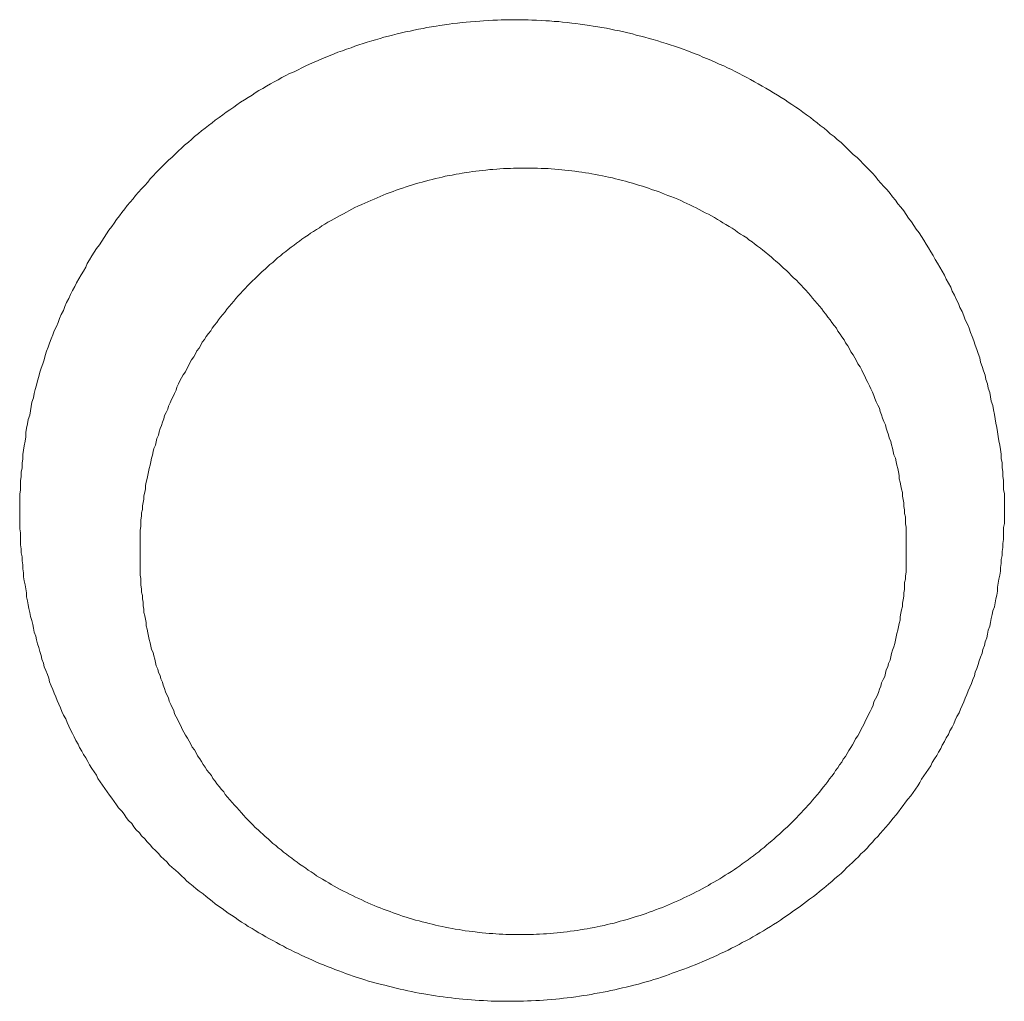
# Model space of a CAD drawing. Header units: millimetres. Extents: x -2274 to 12297, y -16157 to 26321.
# Tile 63 of 256: x -80.66 to -79.37, y -7059.74 to -7058.46. Entities that reach past the tile are written whole.
import ezdxf

# ---------------------------------------------------------------- set-up
doc = ezdxf.new("R2010")
doc.units = ezdxf.units.MM

msp = doc.modelspace()

# ---------------------------------------------------------------- linework, layer by layer
at = {"color": 253, "lineweight": 13}
for points in [[(-79.3723, -7059.0939, 0), (-79.3723, -7059.0881, 0), (-79.3723, -7059.0823, 0), (-79.3723, -7059.0765, 0), (-79.3733, -7059.0708, 0), (-79.3733, -7059.065, 0), (-79.3733, -7059.0592, 0), (-79.3743, -7059.0534, 0), (-79.3743, -7059.0477, 0), (-79.3753, -7059.0419, 0), (-79.3753, -7059.0361, 0), (-79.3763, -7059.0303, 0), (-79.3763, -7059.0245, 0), (-79.3773, -7059.0188, 0), (-79.3783, -7059.013, 0), (-79.3793, -7059.0072, 0), (-79.3803, -7059.0015, 0), (-79.3813, -7058.9957, 0), (-79.3823, -7058.99, 0), (-79.3833, -7058.9842, 0), (-79.3843, -7058.9785, 0), (-79.3853, -7058.9728, 0), (-79.3863, -7058.9671, 0), (-79.3873, -7058.9613, 0), (-79.3893, -7058.9556, 0), (-79.3903, -7058.9499, 0), (-79.3913, -7058.9443, 0), (-79.3933, -7058.9386, 0), (-79.3943, -7058.9329, 0), (-79.3963, -7058.9273, 0), (-79.3973, -7058.9216, 0), (-79.3993, -7058.916, 0), (-79.4013, -7058.9104, 0), (-79.4033, -7058.9048, 0), (-79.4043, -7058.8992, 0), (-79.4063, -7058.8936, 0), (-79.4083, -7058.8881, 0), (-79.4103, -7058.8825, 0), (-79.4123, -7058.877, 0), (-79.4143, -7058.8715, 0), (-79.4163, -7058.866, 0), (-79.4183, -7058.8605, 0), (-79.4203, -7058.8551, 0), (-79.4233, -7058.8497, 0), (-79.4253, -7058.8443, 0), (-79.4273, -7058.8389, 0), (-79.4303, -7058.8335, 0), (-79.4323, -7058.8281, 0), (-79.4353, -7058.8228, 0), (-79.4373, -7058.8175, 0), (-79.4403, -7058.8122, 0), (-79.4423, -7058.807, 0), (-79.4453, -7058.8017, 0), (-79.4483, -7058.7965, 0), (-79.4503, -7058.7913, 0), (-79.4533, -7058.7862, 0), (-79.4563, -7058.781, 0), (-79.4593, -7058.7759, 0), (-79.4623, -7058.7709, 0), (-79.4653, -7058.7658, 0), (-79.4683, -7058.7608, 0), (-79.4713, -7058.7558, 0), (-79.4743, -7058.7508, 0), (-79.4773, -7058.7459, 0), (-79.4803, -7058.741, 0), (-79.4833, -7058.7361, 0), (-79.4873, -7058.7313, 0), (-79.4903, -7058.7265, 0), (-79.4933, -7058.7217, 0), (-79.4973, -7058.717, 0), (-79.5003, -7058.7123, 0), (-79.5033, -7058.7076, 0), (-79.5073, -7058.7029, 0), (-79.5113, -7058.6983, 0), (-79.5143, -7058.6938, 0), (-79.5183, -7058.6892, 0), (-79.5213, -7058.6848, 0), (-79.5253, -7058.6803, 0), (-79.5293, -7058.6759, 0), (-79.5333, -7058.6715, 0), (-79.5373, -7058.6672, 0), (-79.5403, -7058.6629, 0), (-79.5443, -7058.6586, 0), (-79.5483, -7058.6544, 0), (-79.5523, -7058.6502, 0), (-79.5563, -7058.6461, 0), (-79.5603, -7058.642, 0), (-79.5643, -7058.638, 0), (-79.5693, -7058.6339, 0), (-79.5733, -7058.63, 0), (-79.5773, -7058.6261, 0), (-79.5813, -7058.6222, 0), (-79.5853, -7058.6183, 0), (-79.5903, -7058.6145, 0), (-79.5943, -7058.6108, 0), (-79.5993, -7058.6071, 0), (-79.6033, -7058.6034, 0), (-79.6073, -7058.5998, 0), (-79.6123, -7058.5962, 0), (-79.6163, -7058.5927, 0), (-79.6213, -7058.5892, 0), (-79.6253, -7058.5857, 0), (-79.6303, -7058.5823, 0), (-79.6353, -7058.5789, 0), (-79.6393, -7058.5756, 0), (-79.6443, -7058.5723, 0), (-79.6493, -7058.5691, 0), (-79.6543, -7058.5659, 0), (-79.6583, -7058.5628, 0), (-79.6633, -7058.5597, 0), (-79.6683, -7058.5566, 0), (-79.6733, -7058.5536, 0), (-79.6783, -7058.5506, 0), (-79.6833, -7058.5477, 0), (-79.6883, -7058.5448, 0), (-79.6933, -7058.542, 0), (-79.6983, -7058.5392, 0), (-79.7033, -7058.5364, 0), (-79.7083, -7058.5337, 0), (-79.7133, -7058.5311, 0), (-79.7183, -7058.5285, 0), (-79.7233, -7058.5259, 0), (-79.7283, -7058.5234, 0), (-79.7333, -7058.5209, 0), (-79.7383, -7058.5185, 0), (-79.7443, -7058.5161, 0), (-79.7493, -7058.5137, 0), (-79.7543, -7058.5114, 0), (-79.7593, -7058.5092, 0), (-79.7653, -7058.507, 0), (-79.7703, -7058.5048, 0), (-79.7753, -7058.5027, 0), (-79.7813, -7058.5007, 0), (-79.7863, -7058.4987, 0), (-79.7913, -7058.4967, 0), (-79.7973, -7058.4948, 0), (-79.8023, -7058.4929, 0), (-79.8083, -7058.4911, 0), (-79.8133, -7058.4893, 0), (-79.8193, -7058.4876, 0), (-79.8243, -7058.4859, 0), (-79.8303, -7058.4843, 0), (-79.8353, -7058.4827, 0), (-79.8413, -7058.4812, 0), (-79.8463, -7058.4797, 0), (-79.8523, -7058.4783, 0), (-79.8573, -7058.4769, 0), (-79.8633, -7058.4755, 0), (-79.8683, -7058.4742, 0), (-79.8743, -7058.473, 0), (-79.8803, -7058.4718, 0), (-79.8853, -7058.4707, 0), (-79.8913, -7058.4696, 0), (-79.8973, -7058.4685, 0), (-79.9023, -7058.4676, 0), (-79.9083, -7058.4666, 0), (-79.9133, -7058.4657, 0), (-79.9193, -7058.4649, 0), (-79.9253, -7058.4641, 0), (-79.9313, -7058.4634, 0), (-79.9363, -7058.4627, 0), (-79.9423, -7058.4621, 0), (-79.9483, -7058.4615, 0), (-79.9533, -7058.4609, 0), (-79.9593, -7058.4605, 0), (-79.9653, -7058.46, 0), (-79.9703, -7058.4597, 0), (-79.9763, -7058.4593, 0), (-79.9823, -7058.4591, 0), (-79.9883, -7058.4588, 0), (-79.9933, -7058.4587, 0), (-79.9993, -7058.4585, 0), (-80.0053, -7058.4585, 0), (-80.0113, -7058.4584, 0), (-80.0163, -7058.4585, 0), (-80.0223, -7058.4586, 0), (-80.0283, -7058.4587, 0), (-80.0333, -7058.4589, 0), (-80.0393, -7058.4591, 0), (-80.0453, -7058.4594, 0), (-80.0513, -7058.4597, 0), (-80.0563, -7058.4601, 0), (-80.0623, -7058.4605, 0), (-80.0683, -7058.461, 0), (-80.0743, -7058.4615, 0), (-80.0793, -7058.4621, 0), (-80.0853, -7058.4628, 0), (-80.0913, -7058.4634, 0), (-80.0963, -7058.4642, 0), (-80.1023, -7058.465, 0), (-80.1083, -7058.4658, 0), (-80.1133, -7058.4667, 0), (-80.1193, -7058.4676, 0), (-80.1253, -7058.4686, 0), (-80.1303, -7058.4697, 0), (-80.1363, -7058.4707, 0), (-80.1423, -7058.4719, 0), (-80.1473, -7058.4731, 0), (-80.1533, -7058.4743, 0), (-80.1583, -7058.4756, 0), (-80.1643, -7058.4769, 0), (-80.1703, -7058.4783, 0), (-80.1753, -7058.4798, 0), (-80.1813, -7058.4813, 0), (-80.1863, -7058.4828, 0), (-80.1923, -7058.4844, 0), (-80.1973, -7058.486, 0), (-80.2033, -7058.4877, 0), (-80.2083, -7058.4894, 0), (-80.2143, -7058.4912, 0), (-80.2193, -7058.493, 0), (-80.2243, -7058.4949, 0), (-80.2303, -7058.4968, 0), (-80.2353, -7058.4988, 0), (-80.2413, -7058.5008, 0), (-80.2463, -7058.5029, 0), (-80.2513, -7058.505, 0), (-80.2573, -7058.5071, 0), (-80.2623, -7058.5093, 0), (-80.2673, -7058.5116, 0), (-80.2723, -7058.5139, 0), (-80.2783, -7058.5162, 0), (-80.2833, -7058.5186, 0), (-80.2883, -7058.5211, 0), (-80.2933, -7058.5235, 0), (-80.2983, -7058.5261, 0), (-80.3043, -7058.5286, 0), (-80.3093, -7058.5312, 0), (-80.3143, -7058.5339, 0), (-80.3193, -7058.5366, 0), (-80.3243, -7058.5393, 0), (-80.3293, -7058.5421, 0), (-80.3343, -7058.545, 0), (-80.3393, -7058.5479, 0), (-80.3443, -7058.5508, 0), (-80.3493, -7058.5537, 0), (-80.3533, -7058.5568, 0), (-80.3583, -7058.5598, 0), (-80.3633, -7058.5629, 0), (-80.3683, -7058.566, 0), (-80.3733, -7058.5692, 0), (-80.3773, -7058.5725, 0), (-80.3823, -7058.5757, 0), (-80.3873, -7058.579, 0), (-80.3913, -7058.5824, 0), (-80.3963, -7058.5858, 0), (-80.4013, -7058.5892, 0), (-80.4053, -7058.5927, 0), (-80.4103, -7058.5962, 0), (-80.4143, -7058.5997, 0), (-80.4193, -7058.6033, 0), (-80.4233, -7058.6069, 0), (-80.4283, -7058.6106, 0), (-80.4323, -7058.6143, 0), (-80.4363, -7058.6181, 0), (-80.4413, -7058.6219, 0), (-80.4453, -7058.6257, 0), (-80.4493, -7058.6295, 0), (-80.4533, -7058.6334, 0), (-80.4573, -7058.6374, 0), (-80.4623, -7058.6413, 0), (-80.4663, -7058.6453, 0), (-80.4703, -7058.6494, 0), (-80.4743, -7058.6535, 0), (-80.4783, -7058.6576, 0), (-80.4823, -7058.6617, 0), (-80.4863, -7058.6659, 0), (-80.4893, -7058.6701, 0), (-80.4933, -7058.6744, 0), (-80.4973, -7058.6787, 0), (-80.5013, -7058.683, 0), (-80.5053, -7058.6874, 0), (-80.5083, -7058.6918, 0), (-80.5123, -7058.6962, 0), (-80.5163, -7058.7006, 0), (-80.5193, -7058.7051, 0), (-80.5233, -7058.7097, 0), (-80.5263, -7058.7142, 0), (-80.5303, -7058.7188, 0), (-80.5333, -7058.7234, 0), (-80.5363, -7058.7281, 0), (-80.5403, -7058.7327, 0), (-80.5433, -7058.7375, 0), (-80.5463, -7058.7422, 0), (-80.5493, -7058.747, 0), (-80.5523, -7058.7518, 0), (-80.5563, -7058.7566, 0), (-80.5593, -7058.7614, 0), (-80.5623, -7058.7663, 0), (-80.5653, -7058.7712, 0), (-80.5683, -7058.7761, 0), (-80.5703, -7058.7811, 0), (-80.5733, -7058.7861, 0), (-80.5763, -7058.7911, 0), (-80.5793, -7058.7961, 0), (-80.5823, -7058.8012, 0), (-80.5843, -7058.8063, 0), (-80.5873, -7058.8114, 0), (-80.5903, -7058.8165, 0), (-80.5923, -7058.8217, 0), (-80.5953, -7058.8268, 0), (-80.5973, -7058.832, 0), (-80.5993, -7058.8373, 0), (-80.6023, -7058.8425, 0), (-80.6043, -7058.8478, 0), (-80.6063, -7058.8531, 0), (-80.6083, -7058.8584, 0), (-80.6113, -7058.8637, 0), (-80.6133, -7058.8691, 0), (-80.6153, -7058.8744, 0), (-80.6173, -7058.8798, 0), (-80.6193, -7058.8852, 0), (-80.6213, -7058.8906, 0), (-80.6233, -7058.8961, 0), (-80.6243, -7058.9015, 0), (-80.6263, -7058.907, 0), (-80.6283, -7058.9125, 0), (-80.6303, -7058.918, 0), (-80.6313, -7058.9235, 0), (-80.6333, -7058.9291, 0), (-80.6343, -7058.9346, 0), (-80.6363, -7058.9402, 0), (-80.6373, -7058.9458, 0), (-80.6383, -7058.9514, 0), (-80.6403, -7058.957, 0), (-80.6413, -7058.9626, 0), (-80.6423, -7058.9682, 0), (-80.6433, -7058.9739, 0), (-80.6453, -7058.9795, 0), (-80.6463, -7058.9852, 0), (-80.6473, -7058.9909, 0), (-80.6483, -7058.9965, 0), (-80.6483, -7059.0022, 0), (-80.6493, -7059.0079, 0), (-80.6503, -7059.0136, 0), (-80.6513, -7059.0194, 0), (-80.6523, -7059.0251, 0), (-80.6523, -7059.0308, 0), (-80.6533, -7059.0365, 0), (-80.6533, -7059.0423, 0), (-80.6543, -7059.048, 0), (-80.6543, -7059.0538, 0), (-80.6553, -7059.0595, 0), (-80.6553, -7059.0653, 0), (-80.6553, -7059.071, 0), (-80.6563, -7059.0768, 0), (-80.6563, -7059.0826, 0), (-80.6563, -7059.0883, 0), (-80.6563, -7059.0941, 0), (-80.6563, -7059.0999, 0), (-80.6563, -7059.1056, 0), (-80.6563, -7059.1114, 0)], [(-79.5003, -7059.1473, 0), (-79.5003, -7059.1427, 0), (-79.5003, -7059.1382, 0), (-79.5003, -7059.1336, 0), (-79.5003, -7059.1291, 0), (-79.5003, -7059.1246, 0), (-79.5003, -7059.12, 0), (-79.5013, -7059.1155, 0), (-79.5013, -7059.1109, 0), (-79.5013, -7059.1064, 0), (-79.5023, -7059.1019, 0), (-79.5023, -7059.0973, 0), (-79.5033, -7059.0928, 0), (-79.5033, -7059.0883, 0), (-79.5043, -7059.0838, 0), (-79.5053, -7059.0793, 0), (-79.5053, -7059.0748, 0), (-79.5063, -7059.0703, 0), (-79.5073, -7059.0658, 0), (-79.5083, -7059.0613, 0), (-79.5093, -7059.0568, 0), (-79.5093, -7059.0523, 0), (-79.5103, -7059.0478, 0), (-79.5113, -7059.0434, 0), (-79.5123, -7059.0389, 0), (-79.5133, -7059.0345, 0), (-79.5143, -7059.0301, 0), (-79.5163, -7059.0256, 0), (-79.5173, -7059.0212, 0), (-79.5183, -7059.0168, 0), (-79.5193, -7059.0124, 0), (-79.5203, -7059.008, 0), (-79.5223, -7059.0036, 0), (-79.5233, -7058.9993, 0), (-79.5253, -7058.9949, 0), (-79.5263, -7058.9906, 0), (-79.5273, -7058.9863, 0), (-79.5293, -7058.982, 0), (-79.5313, -7058.9777, 0), (-79.5323, -7058.9734, 0), (-79.5343, -7058.9691, 0), (-79.5353, -7058.9648, 0), (-79.5373, -7058.9606, 0), (-79.5393, -7058.9564, 0), (-79.5413, -7058.9522, 0), (-79.5423, -7058.948, 0), (-79.5443, -7058.9438, 0), (-79.5463, -7058.9396, 0), (-79.5483, -7058.9355, 0), (-79.5503, -7058.9314, 0), (-79.5523, -7058.9273, 0), (-79.5543, -7058.9232, 0), (-79.5563, -7058.9191, 0), (-79.5583, -7058.9151, 0), (-79.5603, -7058.911, 0), (-79.5633, -7058.907, 0), (-79.5653, -7058.903, 0), (-79.5673, -7058.8991, 0), (-79.5693, -7058.8951, 0), (-79.5723, -7058.8912, 0), (-79.5743, -7058.8873, 0), (-79.5763, -7058.8834, 0), (-79.5793, -7058.8796, 0), (-79.5813, -7058.8757, 0), (-79.5843, -7058.8719, 0), (-79.5863, -7058.8681, 0), (-79.5893, -7058.8644, 0), (-79.5913, -7058.8606, 0), (-79.5943, -7058.8569, 0), (-79.5973, -7058.8532, 0), (-79.5993, -7058.8496, 0), (-79.6023, -7058.8459, 0), (-79.6053, -7058.8423, 0), (-79.6083, -7058.8387, 0), (-79.6103, -7058.8352, 0), (-79.6133, -7058.8317, 0), (-79.6163, -7058.8282, 0), (-79.6193, -7058.8247, 0), (-79.6223, -7058.8213, 0), (-79.6253, -7058.8178, 0), (-79.6283, -7058.8145, 0), (-79.6313, -7058.8111, 0), (-79.6343, -7058.8078, 0), (-79.6373, -7058.8045, 0), (-79.6403, -7058.8012, 0), (-79.6433, -7058.798, 0), (-79.6473, -7058.7948, 0), (-79.6503, -7058.7917, 0), (-79.6533, -7058.7885, 0), (-79.6563, -7058.7854, 0), (-79.6603, -7058.7823, 0), (-79.6633, -7058.7793, 0), (-79.6663, -7058.7763, 0), (-79.6703, -7058.7733, 0), (-79.6733, -7058.7704, 0), (-79.6763, -7058.7675, 0), (-79.6803, -7058.7646, 0), (-79.6833, -7058.7618, 0), (-79.6873, -7058.7589, 0), (-79.6903, -7058.7562, 0), (-79.6943, -7058.7534, 0), (-79.6983, -7058.7507, 0), (-79.7013, -7058.748, 0), (-79.7053, -7058.7454, 0), (-79.7083, -7058.7428, 0), (-79.7123, -7058.7402, 0), (-79.7163, -7058.7377, 0), (-79.7203, -7058.7352, 0), (-79.7233, -7058.7327, 0), (-79.7273, -7058.7303, 0), (-79.7313, -7058.7279, 0), (-79.7353, -7058.7255, 0), (-79.7393, -7058.7232, 0), (-79.7423, -7058.7209, 0), (-79.7463, -7058.7186, 0), (-79.7503, -7058.7164, 0), (-79.7543, -7058.7142, 0), (-79.7583, -7058.712, 0), (-79.7623, -7058.7099, 0), (-79.7663, -7058.7078, 0), (-79.7703, -7058.7058, 0), (-79.7743, -7058.7038, 0), (-79.7783, -7058.7018, 0), (-79.7823, -7058.6998, 0), (-79.7863, -7058.6979, 0), (-79.7903, -7058.6961, 0), (-79.7943, -7058.6942, 0), (-79.7983, -7058.6925, 0), (-79.8023, -7058.6907, 0), (-79.8073, -7058.689, 0), (-79.8113, -7058.6873, 0), (-79.8153, -7058.6857, 0), (-79.8193, -7058.6841, 0), (-79.8233, -7058.6825, 0), (-79.8283, -7058.681, 0), (-79.8323, -7058.6795, 0), (-79.8363, -7058.678, 0), (-79.8403, -7058.6766, 0), (-79.8443, -7058.6753, 0), (-79.8493, -7058.6739, 0), (-79.8533, -7058.6726, 0), (-79.8573, -7058.6714, 0), (-79.8623, -7058.6701, 0), (-79.8663, -7058.669, 0), (-79.8703, -7058.6678, 0), (-79.8753, -7058.6667, 0), (-79.8793, -7058.6656, 0), (-79.8833, -7058.6646, 0), (-79.8883, -7058.6636, 0), (-79.8923, -7058.6627, 0), (-79.8963, -7058.6618, 0), (-79.9013, -7058.6609, 0), (-79.9053, -7058.6601, 0), (-79.9103, -7058.6593, 0), (-79.9143, -7058.6585, 0), (-79.9183, -7058.6578, 0), (-79.9233, -7058.6571, 0), (-79.9273, -7058.6565, 0), (-79.9323, -7058.6559, 0), (-79.9363, -7058.6553, 0), (-79.9413, -7058.6548, 0), (-79.9453, -7058.6543, 0), (-79.9493, -7058.6539, 0), (-79.9543, -7058.6535, 0), (-79.9583, -7058.6531, 0), (-79.9633, -7058.6528, 0), (-79.9673, -7058.6525, 0), (-79.9723, -7058.6523, 0), (-79.9763, -7058.6521, 0), (-79.9813, -7058.6519, 0), (-79.9853, -7058.6518, 0), (-79.9903, -7058.6517, 0), (-79.9943, -7058.6517, 0), (-79.9993, -7058.6517, 0), (-80.0033, -7058.6517, 0), (-80.0083, -7058.6518, 0), (-80.0123, -7058.6519, 0), (-80.0163, -7058.6521, 0), (-80.0213, -7058.6523, 0), (-80.0253, -7058.6525, 0), (-80.0303, -7058.6528, 0), (-80.0343, -7058.6531, 0), (-80.0393, -7058.6535, 0), (-80.0433, -7058.6538, 0), (-80.0483, -7058.6543, 0), (-80.0523, -7058.6548, 0), (-80.0573, -7058.6553, 0), (-80.0613, -7058.6558, 0), (-80.0653, -7058.6564, 0), (-80.0703, -7058.657, 0), (-80.0743, -7058.6577, 0), (-80.0793, -7058.6584, 0), (-80.0833, -7058.6592, 0), (-80.0873, -7058.6599, 0), (-80.0923, -7058.6608, 0), (-80.0963, -7058.6616, 0), (-80.1013, -7058.6625, 0), (-80.1053, -7058.6635, 0), (-80.1093, -7058.6645, 0), (-80.1143, -7058.6655, 0), (-80.1183, -7058.6665, 0), (-80.1223, -7058.6676, 0), (-80.1273, -7058.6688, 0), (-80.1313, -7058.67, 0), (-80.1353, -7058.6712, 0), (-80.1403, -7058.6724, 0), (-80.1443, -7058.6737, 0), (-80.1483, -7058.675, 0), (-80.1523, -7058.6764, 0), (-80.1573, -7058.6778, 0), (-80.1613, -7058.6792, 0), (-80.1653, -7058.6807, 0), (-80.1693, -7058.6822, 0), (-80.1733, -7058.6838, 0), (-80.1783, -7058.6854, 0), (-80.1823, -7058.687, 0), (-80.1863, -7058.6887, 0), (-80.1903, -7058.6904, 0), (-80.1943, -7058.6921, 0), (-80.1983, -7058.6939, 0), (-80.2023, -7058.6957, 0), (-80.2063, -7058.6975, 0), (-80.2103, -7058.6994, 0), (-80.2153, -7058.7013, 0), (-80.2193, -7058.7033, 0), (-80.2233, -7058.7053, 0), (-80.2273, -7058.7073, 0), (-80.2303, -7058.7094, 0), (-80.2343, -7058.7115, 0), (-80.2383, -7058.7136, 0), (-80.2423, -7058.7157, 0), (-80.2463, -7058.7179, 0), (-80.2503, -7058.7202, 0), (-80.2543, -7058.7224, 0), (-80.2583, -7058.7248, 0), (-80.2623, -7058.7271, 0), (-80.2653, -7058.7295, 0), (-80.2693, -7058.7319, 0), (-80.2733, -7058.7343, 0), (-80.2773, -7058.7368, 0), (-80.2803, -7058.7393, 0), (-80.2843, -7058.7418, 0), (-80.2883, -7058.7444, 0), (-80.2913, -7058.747, 0), (-80.2953, -7058.7496, 0), (-80.2983, -7058.7523, 0), (-80.3023, -7058.755, 0), (-80.3063, -7058.7577, 0), (-80.3093, -7058.7605, 0), (-80.3133, -7058.7632, 0), (-80.3163, -7058.7661, 0), (-80.3203, -7058.7689, 0), (-80.3233, -7058.7718, 0), (-80.3263, -7058.7747, 0), (-80.3303, -7058.7776, 0), (-80.3333, -7058.7806, 0), (-80.3363, -7058.7836, 0), (-80.3403, -7058.7867, 0), (-80.3433, -7058.7897, 0), (-80.3463, -7058.7928, 0), (-80.3493, -7058.7959, 0), (-80.3533, -7058.7991, 0), (-80.3563, -7058.8022, 0), (-80.3593, -7058.8054, 0), (-80.3623, -7058.8087, 0), (-80.3653, -7058.8119, 0), (-80.3683, -7058.8152, 0), (-80.3713, -7058.8185, 0), (-80.3743, -7058.8219, 0), (-80.3773, -7058.8252, 0), (-80.3803, -7058.8286, 0), (-80.3833, -7058.832, 0), (-80.3863, -7058.8355, 0), (-80.3883, -7058.839, 0), (-80.3913, -7058.8425, 0), (-80.3943, -7058.846, 0), (-80.3973, -7058.8495, 0), (-80.3993, -7058.8531, 0), (-80.4023, -7058.8567, 0), (-80.4053, -7058.8603, 0), (-80.4073, -7058.864, 0), (-80.4103, -7058.8676, 0), (-80.4133, -7058.8713, 0), (-80.4153, -7058.875, 0), (-80.4183, -7058.8788, 0), (-80.4203, -7058.8825, 0), (-80.4223, -7058.8863, 0), (-80.4253, -7058.8901, 0), (-80.4273, -7058.8939, 0), (-80.4293, -7058.8978, 0), (-80.4323, -7058.9016, 0), (-80.4343, -7058.9055, 0), (-80.4363, -7058.9094, 0), (-80.4383, -7058.9133, 0), (-80.4403, -7058.9173, 0), (-80.4433, -7058.9212, 0), (-80.4453, -7058.9252, 0), (-80.4473, -7058.9292, 0), (-80.4493, -7058.9332, 0), (-80.4513, -7058.9373, 0), (-80.4523, -7058.9413, 0), (-80.4543, -7058.9454, 0), (-80.4563, -7058.9495, 0), (-80.4583, -7058.9536, 0), (-80.4603, -7058.9577, 0), (-80.4623, -7058.9619, 0), (-80.4633, -7058.966, 0), (-80.4653, -7058.9702, 0), (-80.4673, -7058.9744, 0), (-80.4683, -7058.9786, 0), (-80.4703, -7058.9828, 0), (-80.4713, -7058.9871, 0), (-80.4733, -7058.9913, 0), (-80.4743, -7058.9956, 0), (-80.4753, -7058.9998, 0), (-80.4773, -7059.0041, 0), (-80.4783, -7059.0084, 0), (-80.4793, -7059.0128, 0), (-80.4813, -7059.0171, 0), (-80.4823, -7059.0214, 0), (-80.4833, -7059.0258, 0), (-80.4843, -7059.0301, 0), (-80.4853, -7059.0345, 0), (-80.4863, -7059.0389, 0), (-80.4873, -7059.0433, 0), (-80.4883, -7059.0477, 0), (-80.4893, -7059.0521, 0), (-80.4903, -7059.0565, 0), (-80.4913, -7059.061, 0), (-80.4923, -7059.0654, 0), (-80.4923, -7059.0698, 0), (-80.4933, -7059.0743, 0), (-80.4943, -7059.0788, 0), (-80.4943, -7059.0832, 0), (-80.4953, -7059.0877, 0), (-80.4963, -7059.0922, 0), (-80.4963, -7059.0967, 0), (-80.4973, -7059.1011, 0), (-80.4973, -7059.1056, 0), (-80.4983, -7059.1101, 0), (-80.4983, -7059.1146, 0), (-80.4983, -7059.1191, 0), (-80.4993, -7059.1237, 0), (-80.4993, -7059.1282, 0), (-80.4993, -7059.1327, 0), (-80.4993, -7059.1372, 0), (-80.4993, -7059.1417, 0), (-80.4993, -7059.1462, 0), (-80.4993, -7059.1507, 0), (-80.4993, -7059.1553, 0), (-80.4993, -7059.1598, 0), (-80.4993, -7059.1643, 0)], [(-80.6563, -7059.1114, 0), (-80.6563, -7059.1167, 0), (-80.6563, -7059.1219, 0), (-80.6553, -7059.1271, 0), (-80.6553, -7059.1324, 0), (-80.6553, -7059.1376, 0), (-80.6553, -7059.1429, 0), (-80.6543, -7059.1481, 0), (-80.6543, -7059.1533, 0), (-80.6533, -7059.1586, 0), (-80.6533, -7059.1638, 0), (-80.6523, -7059.169, 0), (-80.6523, -7059.1742, 0), (-80.6513, -7059.1794, 0), (-80.6513, -7059.1847, 0), (-80.6503, -7059.1898, 0), (-80.6493, -7059.195, 0), (-80.6483, -7059.2002, 0), (-80.6473, -7059.2054, 0), (-80.6473, -7059.2106, 0), (-80.6463, -7059.2157, 0), (-80.6453, -7059.2209, 0), (-80.6443, -7059.226, 0), (-80.6433, -7059.2311, 0), (-80.6423, -7059.2363, 0), (-80.6403, -7059.2414, 0), (-80.6393, -7059.2465, 0), (-80.6383, -7059.2516, 0), (-80.6373, -7059.2567, 0), (-80.6353, -7059.2617, 0), (-80.6343, -7059.2668, 0), (-80.6333, -7059.2718, 0), (-80.6313, -7059.2769, 0), (-80.6303, -7059.2819, 0), (-80.6283, -7059.2869, 0), (-80.6273, -7059.2919, 0), (-80.6253, -7059.2969, 0), (-80.6243, -7059.3018, 0), (-80.6223, -7059.3068, 0), (-80.6203, -7059.3117, 0), (-80.6183, -7059.3167, 0), (-80.6173, -7059.3216, 0), (-80.6153, -7059.3265, 0), (-80.6133, -7059.3314, 0), (-80.6113, -7059.3362, 0), (-80.6093, -7059.3411, 0), (-80.6073, -7059.3459, 0), (-80.6053, -7059.3507, 0), (-80.6033, -7059.3555, 0), (-80.6013, -7059.3603, 0), (-80.5993, -7059.365, 0), (-80.5963, -7059.3698, 0), (-80.5943, -7059.3745, 0), (-80.5923, -7059.3792, 0), (-80.5903, -7059.3839, 0), (-80.5873, -7059.3886, 0), (-80.5853, -7059.3932, 0), (-80.5833, -7059.3979, 0), (-80.5803, -7059.4025, 0), (-80.5783, -7059.4071, 0), (-80.5753, -7059.4116, 0), (-80.5733, -7059.4162, 0), (-80.5703, -7059.4207, 0), (-80.5673, -7059.4252, 0), (-80.5653, -7059.4297, 0), (-80.5623, -7059.4342, 0), (-80.5593, -7059.4386, 0), (-80.5563, -7059.443, 0), (-80.5543, -7059.4474, 0), (-80.5513, -7059.4518, 0), (-80.5483, -7059.4561, 0), (-80.5453, -7059.4604, 0), (-80.5423, -7059.4647, 0), (-80.5393, -7059.469, 0), (-80.5363, -7059.4732, 0), (-80.5333, -7059.4775, 0), (-80.5303, -7059.4817, 0), (-80.5273, -7059.4858, 0), (-80.5233, -7059.49, 0), (-80.5203, -7059.4941, 0), (-80.5173, -7059.4982, 0), (-80.5143, -7059.5023, 0), (-80.5103, -7059.5063, 0), (-80.5073, -7059.5103, 0), (-80.5043, -7059.5143, 0), (-80.5003, -7059.5182, 0), (-80.4973, -7059.5222, 0), (-80.4933, -7059.5261, 0), (-80.4903, -7059.53, 0), (-80.4863, -7059.5338, 0), (-80.4833, -7059.5376, 0), (-80.4793, -7059.5414, 0), (-80.4753, -7059.5452, 0), (-80.4723, -7059.5489, 0), (-80.4683, -7059.5526, 0), (-80.4643, -7059.5562, 0), (-80.4613, -7059.5599, 0), (-80.4573, -7059.5635, 0), (-80.4533, -7059.5671, 0), (-80.4493, -7059.5706, 0), (-80.4453, -7059.5741, 0), (-80.4413, -7059.5776, 0), (-80.4383, -7059.5811, 0), (-80.4343, -7059.5845, 0), (-80.4303, -7059.5879, 0), (-80.4263, -7059.5912, 0), (-80.4223, -7059.5945, 0), (-80.4173, -7059.5978, 0), (-80.4133, -7059.6011, 0), (-80.4093, -7059.6043, 0), (-80.4053, -7059.6075, 0), (-80.4013, -7059.6106, 0), (-80.3973, -7059.6137, 0), (-80.3923, -7059.6168, 0), (-80.3883, -7059.6198, 0), (-80.3843, -7059.6229, 0), (-80.3803, -7059.6258, 0), (-80.3753, -7059.6288, 0), (-80.3713, -7059.6317, 0), (-80.3673, -7059.6346, 0), (-80.3623, -7059.6374, 0), (-80.3583, -7059.6402, 0), (-80.3533, -7059.643, 0), (-80.3493, -7059.6457, 0), (-80.3443, -7059.6484, 0), (-80.3403, -7059.651, 0), (-80.3353, -7059.6537, 0), (-80.3313, -7059.6562, 0), (-80.3263, -7059.6588, 0), (-80.3213, -7059.6613, 0), (-80.3173, -7059.6638, 0), (-80.3123, -7059.6662, 0), (-80.3083, -7059.6686, 0), (-80.3033, -7059.6709, 0), (-80.2983, -7059.6733, 0), (-80.2933, -7059.6755, 0), (-80.2893, -7059.6778, 0), (-80.2843, -7059.68, 0), (-80.2793, -7059.6822, 0), (-80.2743, -7059.6843, 0), (-80.2703, -7059.6864, 0), (-80.2653, -7059.6884, 0), (-80.2603, -7059.6904, 0), (-80.2553, -7059.6924, 0), (-80.2503, -7059.6943, 0), (-80.2453, -7059.6962, 0), (-80.2403, -7059.6981, 0), (-80.2353, -7059.6999, 0), (-80.2313, -7059.7016, 0), (-80.2263, -7059.7034, 0), (-80.2213, -7059.705, 0), (-80.2163, -7059.7067, 0), (-80.2113, -7059.7083, 0), (-80.2063, -7059.7098, 0), (-80.2013, -7059.7114, 0), (-80.1963, -7059.7128, 0), (-80.1913, -7059.7143, 0), (-80.1863, -7059.7157, 0), (-80.1803, -7059.717, 0), (-80.1753, -7059.7183, 0), (-80.1703, -7059.7196, 0), (-80.1653, -7059.7208, 0), (-80.1603, -7059.722, 0), (-80.1553, -7059.7231, 0), (-80.1503, -7059.7242, 0), (-80.1453, -7059.7253, 0), (-80.1403, -7059.7263, 0), (-80.1353, -7059.7273, 0), (-80.1293, -7059.7282, 0), (-80.1243, -7059.7291, 0), (-80.1193, -7059.7299, 0), (-80.1143, -7059.7307, 0), (-80.1093, -7059.7315, 0), (-80.1043, -7059.7322, 0), (-80.0983, -7059.7329, 0), (-80.0933, -7059.7335, 0), (-80.0883, -7059.7341, 0), (-80.0833, -7059.7346, 0), (-80.0783, -7059.7351, 0), (-80.0723, -7059.7356, 0), (-80.0673, -7059.736, 0), (-80.0623, -7059.7364, 0), (-80.0573, -7059.7367, 0), (-80.0513, -7059.737, 0), (-80.0463, -7059.7373, 0), (-80.0413, -7059.7375, 0), (-80.0363, -7059.7376, 0), (-80.0313, -7059.7377, 0), (-80.0253, -7059.7378, 0), (-80.0203, -7059.7379, 0), (-80.0153, -7059.7379, 0), (-80.0103, -7059.7378, 0), (-80.0043, -7059.7377, 0), (-79.9993, -7059.7376, 0), (-79.9943, -7059.7374, 0), (-79.9893, -7059.7372, 0), (-79.9833, -7059.7369, 0), (-79.9783, -7059.7366, 0), (-79.9733, -7059.7363, 0), (-79.9683, -7059.7359, 0), (-79.9633, -7059.7355, 0), (-79.9573, -7059.735, 0), (-79.9523, -7059.7345, 0), (-79.9473, -7059.7339, 0), (-79.9423, -7059.7333, 0), (-79.9373, -7059.7327, 0), (-79.9313, -7059.732, 0), (-79.9263, -7059.7313, 0), (-79.9213, -7059.7305, 0), (-79.9163, -7059.7297, 0), (-79.9113, -7059.7288, 0), (-79.9063, -7059.7279, 0), (-79.9003, -7059.727, 0), (-79.8953, -7059.726, 0), (-79.8903, -7059.725, 0), (-79.8853, -7059.7239, 0), (-79.8803, -7059.7228, 0), (-79.8753, -7059.7217, 0), (-79.8703, -7059.7205, 0), (-79.8653, -7059.7193, 0), (-79.8603, -7059.718, 0), (-79.8553, -7059.7167, 0), (-79.8493, -7059.7154, 0), (-79.8443, -7059.714, 0), (-79.8393, -7059.7125, 0), (-79.8343, -7059.7111, 0), (-79.8293, -7059.7095, 0), (-79.8243, -7059.708, 0), (-79.8193, -7059.7064, 0), (-79.8143, -7059.7048, 0), (-79.8093, -7059.7031, 0), (-79.8053, -7059.7014, 0), (-79.8003, -7059.6996, 0), (-79.7953, -7059.6978, 0), (-79.7903, -7059.696, 0), (-79.7853, -7059.6941, 0), (-79.7803, -7059.6922, 0), (-79.7753, -7059.6903, 0), (-79.7703, -7059.6883, 0), (-79.7663, -7059.6863, 0), (-79.7613, -7059.6842, 0), (-79.7563, -7059.6821, 0), (-79.7513, -7059.6799, 0), (-79.7463, -7059.6778, 0), (-79.7423, -7059.6755, 0), (-79.7373, -7059.6733, 0), (-79.7323, -7059.671, 0), (-79.7283, -7059.6686, 0), (-79.7233, -7059.6663, 0), (-79.7183, -7059.6639, 0), (-79.7143, -7059.6614, 0), (-79.7093, -7059.6589, 0), (-79.7043, -7059.6564, 0), (-79.7003, -7059.6538, 0), (-79.6953, -7059.6512, 0), (-79.6913, -7059.6486, 0), (-79.6863, -7059.6459, 0), (-79.6823, -7059.6432, 0), (-79.6773, -7059.6404, 0), (-79.6733, -7059.6376, 0), (-79.6683, -7059.6348, 0), (-79.6643, -7059.6319, 0), (-79.6603, -7059.629, 0), (-79.6553, -7059.6261, 0), (-79.6513, -7059.6231, 0), (-79.6473, -7059.6201, 0), (-79.6423, -7059.6171, 0), (-79.6383, -7059.614, 0), (-79.6343, -7059.6109, 0), (-79.6303, -7059.6078, 0), (-79.6263, -7059.6046, 0), (-79.6213, -7059.6014, 0), (-79.6173, -7059.5982, 0), (-79.6133, -7059.5949, 0), (-79.6093, -7059.5916, 0), (-79.6053, -7059.5882, 0), (-79.6013, -7059.5849, 0), (-79.5973, -7059.5815, 0), (-79.5933, -7059.578, 0), (-79.5893, -7059.5746, 0), (-79.5853, -7059.5711, 0), (-79.5813, -7059.5675, 0), (-79.5783, -7059.564, 0), (-79.5743, -7059.5604, 0), (-79.5703, -7059.5568, 0), (-79.5663, -7059.5531, 0), (-79.5623, -7059.5494, 0), (-79.5593, -7059.5457, 0), (-79.5553, -7059.542, 0), (-79.5513, -7059.5382, 0), (-79.5483, -7059.5344, 0), (-79.5443, -7059.5306, 0), (-79.5413, -7059.5267, 0), (-79.5373, -7059.5229, 0), (-79.5343, -7059.519, 0), (-79.5303, -7059.515, 0), (-79.5273, -7059.5111, 0), (-79.5233, -7059.5071, 0), (-79.5203, -7059.503, 0), (-79.5173, -7059.499, 0), (-79.5133, -7059.4949, 0), (-79.5103, -7059.4908, 0), (-79.5073, -7059.4867, 0), (-79.5043, -7059.4826, 0), (-79.5013, -7059.4784, 0), (-79.4983, -7059.4742, 0), (-79.4943, -7059.47, 0), (-79.4913, -7059.4657, 0), (-79.4883, -7059.4614, 0), (-79.4853, -7059.4571, 0), (-79.4823, -7059.4528, 0), (-79.4803, -7059.4485, 0), (-79.4773, -7059.4441, 0), (-79.4743, -7059.4397, 0), (-79.4713, -7059.4353, 0), (-79.4683, -7059.4309, 0), (-79.4663, -7059.4264, 0), (-79.4633, -7059.4219, 0), (-79.4603, -7059.4174, 0), (-79.4583, -7059.4129, 0), (-79.4553, -7059.4084, 0), (-79.4533, -7059.4038, 0), (-79.4503, -7059.3992, 0), (-79.4483, -7059.3946, 0), (-79.4453, -7059.39, 0), (-79.4433, -7059.3854, 0), (-79.4403, -7059.3807, 0), (-79.4383, -7059.376, 0), (-79.4363, -7059.3713, 0), (-79.4343, -7059.3666, 0), (-79.4313, -7059.3619, 0), (-79.4293, -7059.3571, 0), (-79.4273, -7059.3524, 0), (-79.4253, -7059.3476, 0), (-79.4233, -7059.3428, 0), (-79.4213, -7059.338, 0), (-79.4193, -7059.3332, 0), (-79.4173, -7059.3283, 0), (-79.4153, -7059.3235, 0), (-79.4133, -7059.3186, 0), (-79.4113, -7059.3137, 0), (-79.4103, -7059.3088, 0), (-79.4083, -7059.3039, 0), (-79.4063, -7059.299, 0), (-79.4053, -7059.294, 0), (-79.4033, -7059.2891, 0), (-79.4013, -7059.2841, 0), (-79.4003, -7059.2791, 0), (-79.3983, -7059.2741, 0), (-79.3973, -7059.2691, 0), (-79.3953, -7059.2641, 0), (-79.3943, -7059.2591, 0), (-79.3933, -7059.254, 0), (-79.3913, -7059.249, 0), (-79.3903, -7059.2439, 0), (-79.3893, -7059.2389, 0), (-79.3883, -7059.2338, 0), (-79.3873, -7059.2287, 0), (-79.3853, -7059.2236, 0), (-79.3843, -7059.2185, 0), (-79.3833, -7059.2134, 0), (-79.3823, -7059.2083, 0), (-79.3813, -7059.2031, 0), (-79.3813, -7059.198, 0), (-79.3803, -7059.1929, 0), (-79.3793, -7059.1877, 0), (-79.3783, -7059.1825, 0), (-79.3773, -7059.1774, 0), (-79.3773, -7059.1722, 0), (-79.3763, -7059.167, 0), (-79.3763, -7059.1618, 0), (-79.3753, -7059.1566, 0), (-79.3753, -7059.1514, 0), (-79.3743, -7059.1462, 0), (-79.3743, -7059.141, 0), (-79.3733, -7059.1358, 0), (-79.3733, -7059.1306, 0), (-79.3733, -7059.1253, 0), (-79.3733, -7059.1201, 0), (-79.3723, -7059.1149, 0), (-79.3723, -7059.1096, 0), (-79.3723, -7059.1044, 0), (-79.3723, -7059.0991, 0), (-79.3723, -7059.0939, 0)], [(-80.4993, -7059.1643, 0), (-80.4993, -7059.1688, 0), (-80.4993, -7059.1732, 0), (-80.4993, -7059.1777, 0), (-80.4993, -7059.1822, 0), (-80.4983, -7059.1866, 0), (-80.4983, -7059.1911, 0), (-80.4983, -7059.1955, 0), (-80.4973, -7059.2, 0), (-80.4973, -7059.2044, 0), (-80.4963, -7059.2089, 0), (-80.4963, -7059.2133, 0), (-80.4953, -7059.2178, 0), (-80.4953, -7059.2222, 0), (-80.4943, -7059.2266, 0), (-80.4943, -7059.231, 0), (-80.4933, -7059.2354, 0), (-80.4923, -7059.2398, 0), (-80.4913, -7059.2442, 0), (-80.4913, -7059.2486, 0), (-80.4903, -7059.253, 0), (-80.4893, -7059.2574, 0), (-80.4883, -7059.2617, 0), (-80.4873, -7059.2661, 0), (-80.4863, -7059.2704, 0), (-80.4853, -7059.2748, 0), (-80.4843, -7059.2791, 0), (-80.4823, -7059.2834, 0), (-80.4813, -7059.2877, 0), (-80.4803, -7059.292, 0), (-80.4793, -7059.2963, 0), (-80.4783, -7059.3006, 0), (-80.4763, -7059.3048, 0), (-80.4753, -7059.3091, 0), (-80.4733, -7059.3133, 0), (-80.4723, -7059.3175, 0), (-80.4703, -7059.3217, 0), (-80.4693, -7059.3259, 0), (-80.4673, -7059.3301, 0), (-80.4663, -7059.3343, 0), (-80.4643, -7059.3384, 0), (-80.4623, -7059.3425, 0), (-80.4613, -7059.3467, 0), (-80.4593, -7059.3508, 0), (-80.4573, -7059.3548, 0), (-80.4553, -7059.3589, 0), (-80.4543, -7059.363, 0), (-80.4523, -7059.367, 0), (-80.4503, -7059.371, 0), (-80.4483, -7059.375, 0), (-80.4463, -7059.379, 0), (-80.4443, -7059.383, 0), (-80.4423, -7059.3869, 0), (-80.4403, -7059.3909, 0), (-80.4373, -7059.3948, 0), (-80.4353, -7059.3987, 0), (-80.4333, -7059.4025, 0), (-80.4313, -7059.4064, 0), (-80.4283, -7059.4102, 0), (-80.4263, -7059.414, 0), (-80.4243, -7059.4178, 0), (-80.4213, -7059.4216, 0), (-80.4193, -7059.4253, 0), (-80.4173, -7059.4291, 0), (-80.4143, -7059.4328, 0), (-80.4123, -7059.4364, 0), (-80.4093, -7059.4401, 0), (-80.4063, -7059.4437, 0), (-80.4043, -7059.4474, 0), (-80.4013, -7059.4509, 0), (-80.3993, -7059.4545, 0), (-80.3963, -7059.458, 0), (-80.3933, -7059.4616, 0), (-80.3903, -7059.465, 0), (-80.3883, -7059.4685, 0), (-80.3853, -7059.4719, 0), (-80.3823, -7059.4754, 0), (-80.3793, -7059.4787, 0), (-80.3763, -7059.4821, 0), (-80.3733, -7059.4854, 0), (-80.3703, -7059.4887, 0), (-80.3673, -7059.492, 0), (-80.3643, -7059.4953, 0), (-80.3613, -7059.4985, 0), (-80.3583, -7059.5017, 0), (-80.3553, -7059.5048, 0), (-80.3523, -7059.508, 0), (-80.3493, -7059.5111, 0), (-80.3453, -7059.5142, 0), (-80.3423, -7059.5172, 0), (-80.3393, -7059.5202, 0), (-80.3363, -7059.5232, 0), (-80.3323, -7059.5262, 0), (-80.3293, -7059.5291, 0), (-80.3263, -7059.532, 0), (-80.3223, -7059.5349, 0), (-80.3193, -7059.5377, 0), (-80.3153, -7059.5405, 0), (-80.3123, -7059.5433, 0), (-80.3083, -7059.546, 0), (-80.3053, -7059.5487, 0), (-80.3013, -7059.5514, 0), (-80.2983, -7059.5541, 0), (-80.2943, -7059.5567, 0), (-80.2913, -7059.5593, 0), (-80.2873, -7059.5618, 0), (-80.2833, -7059.5643, 0), (-80.2803, -7059.5668, 0), (-80.2763, -7059.5693, 0), (-80.2723, -7059.5717, 0), (-80.2693, -7059.5741, 0), (-80.2653, -7059.5764, 0), (-80.2613, -7059.5788, 0), (-80.2573, -7059.5811, 0), (-80.2533, -7059.5833, 0), (-80.2503, -7059.5855, 0), (-80.2463, -7059.5877, 0), (-80.2423, -7059.5899, 0), (-80.2383, -7059.592, 0), (-80.2343, -7059.5941, 0), (-80.2303, -7059.5961, 0), (-80.2263, -7059.5981, 0), (-80.2223, -7059.6001, 0), (-80.2183, -7059.602, 0), (-80.2143, -7059.6039, 0), (-80.2103, -7059.6058, 0), (-80.2063, -7059.6076, 0), (-80.2023, -7059.6094, 0), (-80.1983, -7059.6112, 0), (-80.1943, -7059.6129, 0), (-80.1903, -7059.6146, 0), (-80.1863, -7059.6162, 0), (-80.1823, -7059.6178, 0), (-80.1773, -7059.6194, 0), (-80.1733, -7059.6209, 0), (-80.1693, -7059.6224, 0), (-80.1653, -7059.6239, 0), (-80.1613, -7059.6253, 0), (-80.1573, -7059.6267, 0), (-80.1523, -7059.628, 0), (-80.1483, -7059.6294, 0), (-80.1443, -7059.6306, 0), (-80.1403, -7059.6319, 0), (-80.1353, -7059.6331, 0), (-80.1313, -7059.6342, 0), (-80.1273, -7059.6353, 0), (-80.1223, -7059.6364, 0), (-80.1183, -7059.6375, 0), (-80.1143, -7059.6385, 0), (-80.1103, -7059.6394, 0), (-80.1053, -7059.6404, 0), (-80.1013, -7059.6413, 0), (-80.0973, -7059.6421, 0), (-80.0923, -7059.6429, 0), (-80.0883, -7059.6437, 0), (-80.0833, -7059.6444, 0), (-80.0793, -7059.6451, 0), (-80.0753, -7059.6458, 0), (-80.0703, -7059.6464, 0), (-80.0663, -7059.647, 0), (-80.0623, -7059.6475, 0), (-80.0573, -7059.648, 0), (-80.0533, -7059.6485, 0), (-80.0483, -7059.6489, 0), (-80.0443, -7059.6493, 0), (-80.0393, -7059.6496, 0), (-80.0353, -7059.65, 0), (-80.0313, -7059.6502, 0), (-80.0263, -7059.6504, 0), (-80.0223, -7059.6506, 0), (-80.0173, -7059.6508, 0), (-80.0133, -7059.6509, 0), (-80.0093, -7059.6509, 0), (-80.0043, -7059.651, 0), (-80.0003, -7059.6509, 0), (-79.9953, -7059.6509, 0), (-79.9913, -7059.6508, 0), (-79.9863, -7059.6507, 0), (-79.9823, -7059.6505, 0), (-79.9783, -7059.6503, 0), (-79.9733, -7059.65, 0), (-79.9693, -7059.6497, 0), (-79.9643, -7059.6494, 0), (-79.9603, -7059.649, 0), (-79.9553, -7059.6486, 0), (-79.9513, -7059.6482, 0), (-79.9473, -7059.6477, 0), (-79.9423, -7059.6472, 0), (-79.9383, -7059.6466, 0), (-79.9333, -7059.646, 0), (-79.9293, -7059.6454, 0), (-79.9253, -7059.6447, 0), (-79.9203, -7059.644, 0), (-79.9163, -7059.6432, 0), (-79.9123, -7059.6424, 0), (-79.9073, -7059.6416, 0), (-79.9033, -7059.6407, 0), (-79.8993, -7059.6398, 0), (-79.8943, -7059.6389, 0), (-79.8903, -7059.6379, 0), (-79.8863, -7059.6369, 0), (-79.8813, -7059.6358, 0), (-79.8773, -7059.6347, 0), (-79.8733, -7059.6336, 0), (-79.8693, -7059.6324, 0), (-79.8643, -7059.6312, 0), (-79.8603, -7059.6299, 0), (-79.8563, -7059.6287, 0), (-79.8523, -7059.6273, 0), (-79.8473, -7059.626, 0), (-79.8433, -7059.6246, 0), (-79.8393, -7059.6232, 0), (-79.8353, -7059.6217, 0), (-79.8313, -7059.6202, 0), (-79.8273, -7059.6186, 0), (-79.8223, -7059.6171, 0), (-79.8183, -7059.6154, 0), (-79.8143, -7059.6138, 0), (-79.8103, -7059.6121, 0), (-79.8063, -7059.6104, 0), (-79.8023, -7059.6086, 0), (-79.7983, -7059.6068, 0), (-79.7943, -7059.605, 0), (-79.7903, -7059.6031, 0), (-79.7863, -7059.6012, 0), (-79.7823, -7059.5993, 0), (-79.7783, -7059.5973, 0), (-79.7743, -7059.5953, 0), (-79.7703, -7059.5933, 0), (-79.7663, -7059.5912, 0), (-79.7623, -7059.5891, 0), (-79.7583, -7059.587, 0), (-79.7553, -7059.5848, 0), (-79.7513, -7059.5826, 0), (-79.7473, -7059.5804, 0), (-79.7433, -7059.5781, 0), (-79.7393, -7059.5758, 0), (-79.7363, -7059.5735, 0), (-79.7323, -7059.5711, 0), (-79.7283, -7059.5687, 0), (-79.7243, -7059.5662, 0), (-79.7213, -7059.5638, 0), (-79.7173, -7059.5613, 0), (-79.7143, -7059.5587, 0), (-79.7103, -7059.5562, 0), (-79.7063, -7059.5536, 0), (-79.7033, -7059.5509, 0), (-79.6993, -7059.5483, 0), (-79.6963, -7059.5456, 0), (-79.6923, -7059.5429, 0), (-79.6893, -7059.5401, 0), (-79.6853, -7059.5373, 0), (-79.6823, -7059.5345, 0), (-79.6793, -7059.5317, 0), (-79.6753, -7059.5288, 0), (-79.6723, -7059.5259, 0), (-79.6693, -7059.523, 0), (-79.6653, -7059.52, 0), (-79.6623, -7059.517, 0), (-79.6593, -7059.514, 0), (-79.6553, -7059.511, 0), (-79.6523, -7059.5079, 0), (-79.6493, -7059.5048, 0), (-79.6463, -7059.5017, 0), (-79.6433, -7059.4985, 0), (-79.6403, -7059.4953, 0), (-79.6373, -7059.4921, 0), (-79.6343, -7059.4889, 0), (-79.6313, -7059.4856, 0), (-79.6283, -7059.4823, 0), (-79.6253, -7059.479, 0), (-79.6223, -7059.4756, 0), (-79.6193, -7059.4722, 0), (-79.6163, -7059.4688, 0), (-79.6133, -7059.4654, 0), (-79.6113, -7059.462, 0), (-79.6083, -7059.4585, 0), (-79.6053, -7059.455, 0), (-79.6023, -7059.4514, 0), (-79.6003, -7059.4479, 0), (-79.5973, -7059.4443, 0), (-79.5943, -7059.4407, 0), (-79.5923, -7059.4371, 0), (-79.5893, -7059.4334, 0), (-79.5873, -7059.4298, 0), (-79.5843, -7059.4261, 0), (-79.5823, -7059.4223, 0), (-79.5793, -7059.4186, 0), (-79.5773, -7059.4148, 0), (-79.5753, -7059.411, 0), (-79.5723, -7059.4072, 0), (-79.5703, -7059.4034, 0), (-79.5683, -7059.3995, 0), (-79.5663, -7059.3957, 0), (-79.5633, -7059.3918, 0), (-79.5613, -7059.3879, 0), (-79.5593, -7059.3839, 0), (-79.5573, -7059.38, 0), (-79.5553, -7059.376, 0), (-79.5533, -7059.372, 0), (-79.5513, -7059.368, 0), (-79.5493, -7059.364, 0), (-79.5473, -7059.3599, 0), (-79.5453, -7059.3559, 0), (-79.5433, -7059.3518, 0), (-79.5423, -7059.3477, 0), (-79.5403, -7059.3436, 0), (-79.5383, -7059.3395, 0), (-79.5363, -7059.3353, 0), (-79.5353, -7059.3312, 0), (-79.5333, -7059.327, 0), (-79.5323, -7059.3228, 0), (-79.5303, -7059.3186, 0), (-79.5283, -7059.3144, 0), (-79.5273, -7059.3102, 0), (-79.5263, -7059.3059, 0), (-79.5243, -7059.3017, 0), (-79.5233, -7059.2974, 0), (-79.5213, -7059.2931, 0), (-79.5203, -7059.2888, 0), (-79.5193, -7059.2845, 0), (-79.5183, -7059.2802, 0), (-79.5163, -7059.2759, 0), (-79.5153, -7059.2716, 0), (-79.5143, -7059.2672, 0), (-79.5133, -7059.2629, 0), (-79.5123, -7059.2585, 0), (-79.5113, -7059.2541, 0), (-79.5103, -7059.2497, 0), (-79.5093, -7059.2453, 0), (-79.5083, -7059.2409, 0), (-79.5083, -7059.2365, 0), (-79.5073, -7059.2321, 0), (-79.5063, -7059.2277, 0), (-79.5053, -7059.2233, 0), (-79.5053, -7059.2188, 0), (-79.5043, -7059.2144, 0), (-79.5033, -7059.2099, 0), (-79.5033, -7059.2055, 0), (-79.5023, -7059.201, 0), (-79.5023, -7059.1966, 0), (-79.5023, -7059.1921, 0), (-79.5013, -7059.1876, 0), (-79.5013, -7059.1832, 0), (-79.5003, -7059.1787, 0), (-79.5003, -7059.1742, 0), (-79.5003, -7059.1697, 0), (-79.5003, -7059.1652, 0), (-79.5003, -7059.1607, 0), (-79.5003, -7059.1563, 0), (-79.5003, -7059.1518, 0), (-79.5003, -7059.1473, 0)]]:
    msp.add_polyline3d(points, dxfattribs=at)

doc.saveas('drawing.dxf')
